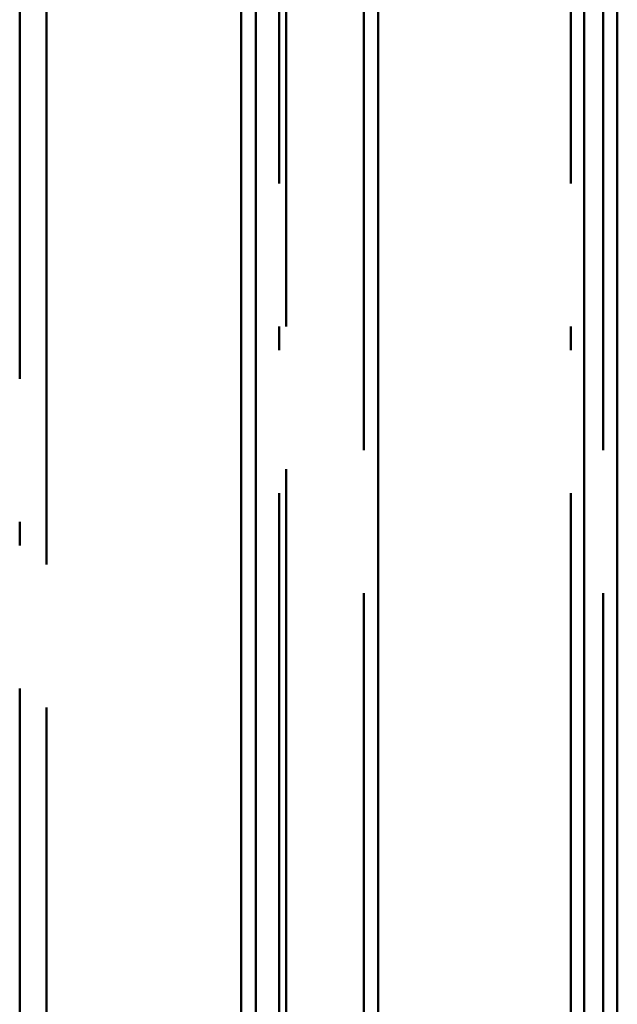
# Paper-space layout 'Layout1' of a CAD drawing. Extents: x -2 to 1033, y -36 to 596.
# Tile 205 of 256: x 377.01 to 380.14, y 462.33 to 467.49. Entities that reach past the tile are written whole.
import ezdxf

# ---------------------------------------------------------------- set-up
doc = ezdxf.new("R2010")
doc.units = 0
doc.linetypes.add('ACAD_ISO02W100', pattern=[15, 12, -3])
doc.linetypes.add('ACAD_ISO04W100', pattern=[30.5, 24, -3, 0.5, -3])
doc.layers.add('SS_ZEBRIK KOŠ', color=75, linetype='CONTINUOUS', lineweight=50)
doc.layers.add('SS_ZEBRIKY', color=24, linetype='CONTINUOUS', lineweight=50)

psp = doc.layouts.get("Layout1")

# ---------------------------------------------------------------- linework, layer by layer
at = {"layer": 'SS_ZEBRIK KOŠ', "color": 1, "linetype": 'Continuous', "ltscale": 0.25}
for p, q in [((378.1698, 546.985), (378.1698, 420.885)), ((378.2464, 420.885), (378.2464, 546.985)), ((378.8892, 420.885), (378.8892, 546.985)), ((379.9707, 483.685), (379.9707, 453.285)), ((380.1444, 483.685), (380.1444, 453.285))]:
    psp.add_line(p, q, dxfattribs=at)
at = {"layer": 'SS_ZEBRIK KOŠ', "color": 7, "linetype": 'ACAD_ISO04W100', "ltscale": 0.25}
for p, q in [((378.3686, 420.885), (378.3686, 546.985)), ((379.9, 420.885), (379.9, 546.985))]:
    psp.add_line(p, q, dxfattribs=at)
at = {"layer": 'SS_ZEBRIK KOŠ', "color": 3, "linetype": 'ACAD_ISO02W100', "ltscale": 0.25}
for p, q in [((378.8126, 546.985), (378.8126, 420.885)), ((380.0692, 546.985), (380.0692, 420.885))]:
    psp.add_line(p, q, dxfattribs=at)
at = {"layer": 'SS_ZEBRIKY', "color": 7, "linetype": 'ACAD_ISO04W100', "ltscale": 0.25}
psp.add_line((377.0063, 524.985), (377.0063, 378.385), dxfattribs=at)
at = {"layer": 'SS_ZEBRIKY', "color": 3, "linetype": 'ACAD_ISO02W100', "ltscale": 0.25}
for p, q in [((377.1463, 378.385), (377.1463, 524.985)), ((378.4063, 420.885), (378.4063, 524.985))]:
    psp.add_line(p, q, dxfattribs=at)

doc.saveas('drawing.dxf')
